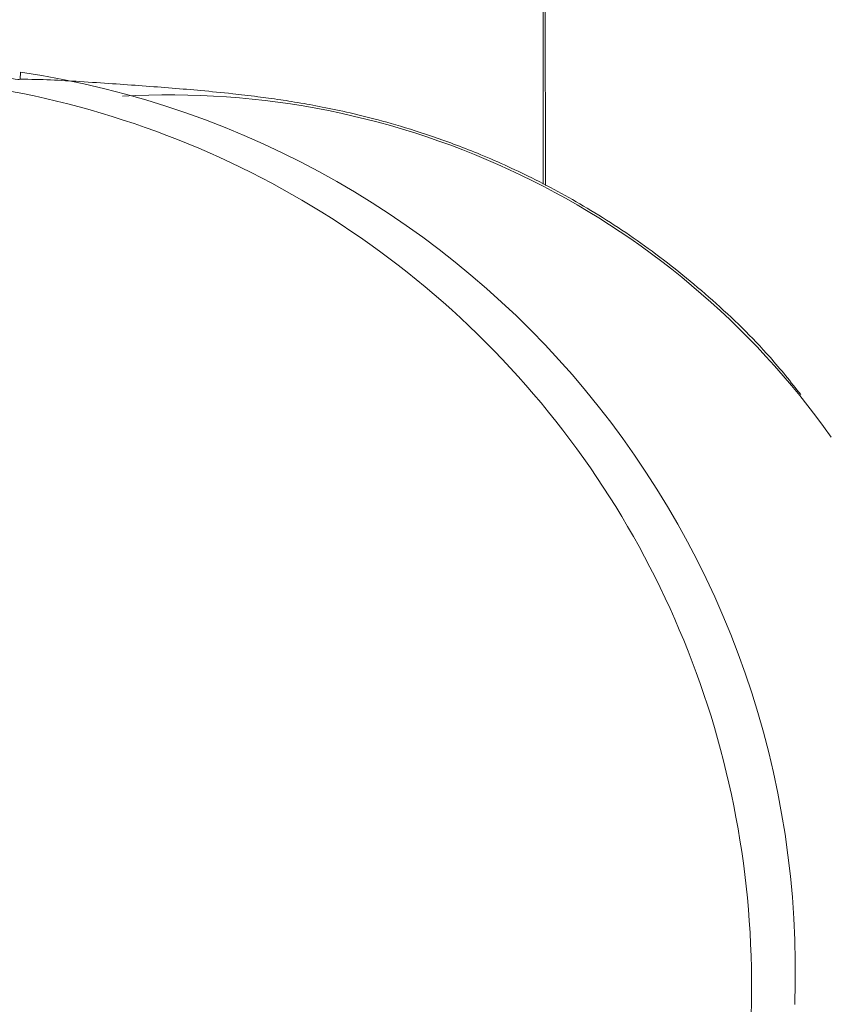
# Model space of a CAD drawing. Header units: millimetres. Extents: x 69081 to 158617, y -37521 to -9534.
# Tile 176 of 256: x 113682.83 to 113684.93, y -20055.47 to -20052.92. Entities that reach past the tile are written whole.
import ezdxf

# ---------------------------------------------------------------- set-up
doc = ezdxf.new("R2010")
doc.units = ezdxf.units.MM
doc.layers.add('ARCH_wyposażenie', color=8, linetype='Continuous', lineweight=9)
doc.layers.add('JS_DACH', color=3, linetype='Continuous')

# ---------------------------------------------------------------- blocks, each defined once
blk = doc.blocks.new('MASZYNA MYJĄCA')
at = {"layer": 'ARCH_wyposażenie'}
for p, q in [((12.8, -24.0411), (15.7328, -24.0349)), ((12.8, -24.0411), (15.7294, -24.0411)), ((15.4584, -25.3931), (15.4397, -25.3925))]:
    blk.add_line(p, q, dxfattribs=at)
for centre, radius, start, end in [((17.5978, -25.0087), 2.0994, 125.339, 183.2711), ((17.7642, -25.7394), 2.3502, 87.925, 171.5108), ((17.7987, -25.8524), 2.35, 88.1152, 181.7954)]:
    blk.add_arc(centre, radius, start, end, dxfattribs=at)
for points, knots in [([(16.2729, -23.3753), (16.2404, -23.4012), (16.1531, -23.4708), (16.029, -23.6), (15.902, -23.7553), (15.797, -23.9129), (15.7133, -24.0655), (15.6499, -24.2063), (15.6041, -24.3299), (15.5717, -24.435), (15.5487, -24.5237), (15.5322, -24.5994), (15.5198, -24.6657), (15.5102, -24.7268), (15.502, -24.7872), (15.4943, -24.8542), (15.4852, -24.9476), (15.4755, -25.0699), (15.465, -25.2228), (15.4579, -25.3402), (15.4584, -25.3931)], [0, 0, 0, 0, 0.025111, 0.067451, 0.108159, 0.146891, 0.183036, 0.215772, 0.244766, 0.27095, 0.29618, 0.322516, 0.351697, 0.386488, 0.430554, 0.489853, 0.576768, 0.734697, 0.880838, 1, 1, 1, 1]), ([(15.4584, -25.3931), (15.4586, -25.3962), (15.4596, -25.3926), (15.4556, -25.4239), (15.4506, -25.4581), (15.4478, -25.486), (15.4477, -25.4863)], [0, 0, 0, 0, 0.17007, 0.582489, 0.996126, 1, 1, 1, 1])]:
    blk.add_open_spline(points, degree=3, knots=knots, dxfattribs=at)

msp = doc.modelspace()

# ---------------------------------------------------------------- block references
at = {"layer": 'JS_DACH', "rotation": 270.0000000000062}
msp.add_blockref('MASZYNA MYJĄCA', (113708.2234, -20037.6197), dxfattribs=at)

doc.saveas('drawing.dxf')
